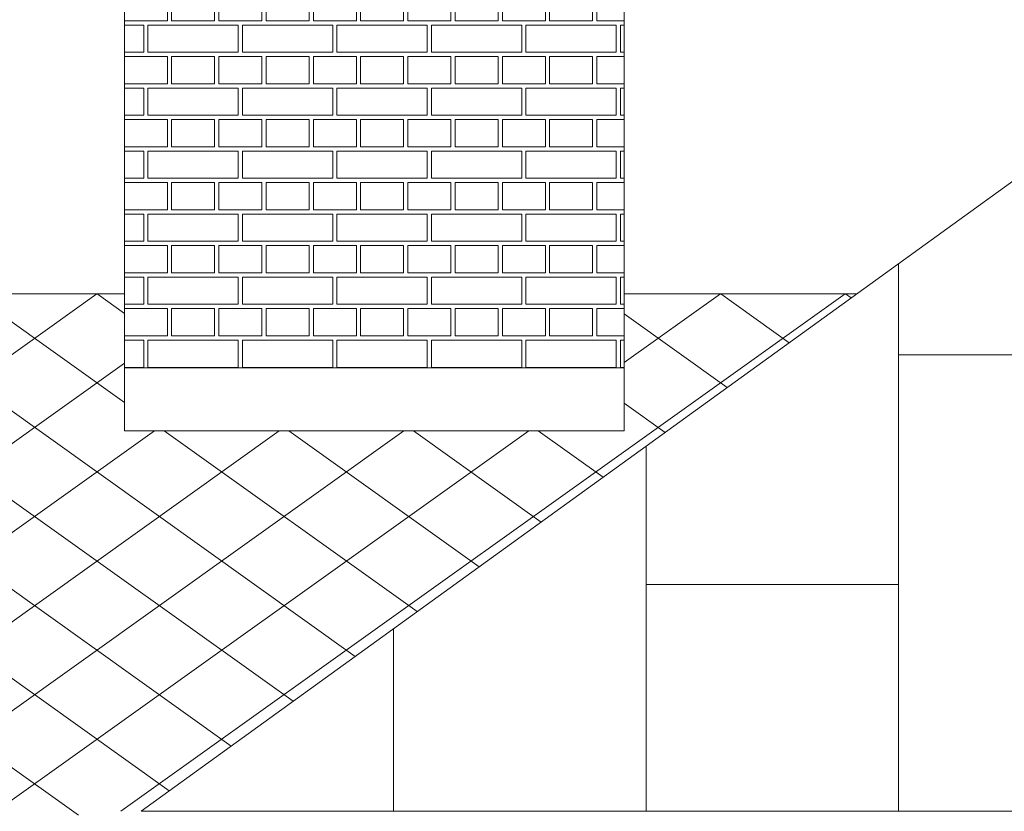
# Model space of a CAD drawing. Extents: x -394022 to -71759, y -12022 to 18278.
# Tile 87 of 91: x -88388 to -86044, y 10869 to 12753. Entities that reach past the tile are written whole.
import ezdxf

# ---------------------------------------------------------------- set-up
doc = ezdxf.new("R2010")
doc.units = 0
doc.header["$MEASUREMENT"] = 0
doc.layers.add('Arch kolorystyka_Nr_Pióra__114', color=7, linetype='Continuous', lineweight=13, true_color=0xf1d696)
doc.layers.add('arch wypelnienia_Nr_Pióra__2', color=7, linetype='Continuous', lineweight=13, true_color=0x7f7f7f)
doc.layers.add('INWENT DACH_Nr_Pióra__21', color=7, linetype='Continuous', lineweight=13)

# ---------------------------------------------------------------- blocks, each defined once
blk = doc.blocks.new('*X12')
at = {"layer": 'Arch kolorystyka_Nr_Pióra__114', "linetype": 'Continuous'}
for p, q in [((-88138.7, 12815.6), (-88138.7, 12750.6)), ((-88036.2, 12815.6), (-88036.2, 12750.6)), ((-88026.2, 12815.6), (-88026.2, 12750.6)), ((-87923.7, 12815.6), (-87923.7, 12750.6)), ((-87913.7, 12815.6), (-87913.7, 12750.6)), ((-87811.2, 12815.6), (-87811.2, 12750.6)), ((-87801.2, 12815.6), (-87801.2, 12750.6)), ((-87698.7, 12815.6), (-87698.7, 12750.6)), ((-87688.7, 12815.6), (-87688.7, 12750.6)), ((-87586.2, 12815.6), (-87586.2, 12750.6)), ((-87576.2, 12815.6), (-87576.2, 12750.6)), ((-87473.7, 12815.6), (-87473.7, 12750.6)), ((-87463.7, 12815.6), (-87463.7, 12750.6)), ((-87361.2, 12815.6), (-87361.2, 12750.6)), ((-87351.2, 12815.6), (-87351.2, 12750.6)), ((-87248.7, 12815.6), (-87248.7, 12750.6)), ((-87238.7, 12815.6), (-87238.7, 12750.6)), ((-87136.2, 12815.6), (-87136.2, 12750.6)), ((-87126.2, 12815.6), (-87126.2, 12750.6)), ((-87023.7, 12815.6), (-87023.7, 12750.6)), ((-87013.7, 12815.6), (-87013.7, 12750.6)), ((-88138.7, 12750.6), (-88036.2, 12750.6)), ((-88092.5, 12740.6), (-88138.7, 12740.6)), ((-88092.5, 12675.6), (-88092.5, 12740.6)), ((-87867.5, 12740.6), (-88082.5, 12740.6)), ((-88082.5, 12675.6), (-88082.5, 12740.6)), ((-88026.2, 12750.6), (-87923.7, 12750.6)), ((-87913.7, 12750.6), (-87811.2, 12750.6)), ((-87867.5, 12675.6), (-87867.5, 12740.6)), ((-87642.5, 12740.6), (-87857.5, 12740.6)), ((-87857.5, 12675.6), (-87857.5, 12740.6)), ((-87801.2, 12750.6), (-87698.7, 12750.6)), ((-87688.7, 12750.6), (-87586.2, 12750.6)), ((-87642.5, 12675.6), (-87642.5, 12740.6)), ((-87417.5, 12740.6), (-87632.5, 12740.6)), ((-87632.5, 12675.6), (-87632.5, 12740.6)), ((-87576.2, 12750.6), (-87473.7, 12750.6)), ((-87463.7, 12750.6), (-87361.2, 12750.6)), ((-87417.5, 12675.6), (-87417.5, 12740.6)), ((-87192.5, 12740.6), (-87407.5, 12740.6)), ((-87407.5, 12675.6), (-87407.5, 12740.6)), ((-87351.2, 12750.6), (-87248.7, 12750.6)), ((-87238.7, 12750.6), (-87136.2, 12750.6)), ((-87192.5, 12675.6), (-87192.5, 12740.6)), ((-86967.5, 12740.6), (-87182.5, 12740.6)), ((-87182.5, 12675.6), (-87182.5, 12740.6)), ((-87126.2, 12750.6), (-87023.7, 12750.6)), ((-87013.7, 12750.6), (-86948.7, 12750.6)), ((-86967.5, 12675.6), (-86967.5, 12740.6)), ((-86948.7, 12740.6), (-86957.5, 12740.6)), ((-86957.5, 12675.6), (-86957.5, 12740.6)), ((-88138.7, 12675.6), (-88092.5, 12675.6)), ((-88138.7, 12665.6), (-88138.7, 12600.6)), ((-88138.7, 12665.6), (-88036.2, 12665.6)), ((-88082.5, 12675.6), (-87867.5, 12675.6)), ((-88036.2, 12665.6), (-88036.2, 12600.6)), ((-88026.2, 12665.6), (-88026.2, 12600.6)), ((-88026.2, 12665.6), (-87923.7, 12665.6)), ((-87923.7, 12665.6), (-87923.7, 12600.6)), ((-87913.7, 12665.6), (-87913.7, 12600.6)), ((-87913.7, 12665.6), (-87811.2, 12665.6)), ((-87857.5, 12675.6), (-87642.5, 12675.6)), ((-87811.2, 12665.6), (-87811.2, 12600.6)), ((-87801.2, 12665.6), (-87801.2, 12600.6)), ((-87801.2, 12665.6), (-87698.7, 12665.6)), ((-87698.7, 12665.6), (-87698.7, 12600.6)), ((-87688.7, 12665.6), (-87688.7, 12600.6)), ((-87688.7, 12665.6), (-87586.2, 12665.6)), ((-87632.5, 12675.6), (-87417.5, 12675.6)), ((-87586.2, 12665.6), (-87586.2, 12600.6)), ((-87576.2, 12665.6), (-87576.2, 12600.6)), ((-87576.2, 12665.6), (-87473.7, 12665.6)), ((-87473.7, 12665.6), (-87473.7, 12600.6)), ((-87463.7, 12665.6), (-87463.7, 12600.6)), ((-87463.7, 12665.6), (-87361.2, 12665.6)), ((-87407.5, 12675.6), (-87192.5, 12675.6)), ((-87361.2, 12665.6), (-87361.2, 12600.6)), ((-87351.2, 12665.6), (-87351.2, 12600.6)), ((-87351.2, 12665.6), (-87248.7, 12665.6)), ((-87248.7, 12665.6), (-87248.7, 12600.6)), ((-87238.7, 12665.6), (-87238.7, 12600.6)), ((-87238.7, 12665.6), (-87136.2, 12665.6)), ((-87182.5, 12675.6), (-86967.5, 12675.6)), ((-87136.2, 12665.6), (-87136.2, 12600.6)), ((-87126.2, 12665.6), (-87126.2, 12600.6)), ((-87126.2, 12665.6), (-87023.7, 12665.6)), ((-87023.7, 12665.6), (-87023.7, 12600.6)), ((-87013.7, 12665.6), (-87013.7, 12600.6)), ((-87013.7, 12665.6), (-86948.7, 12665.6)), ((-86957.5, 12675.6), (-86948.7, 12675.6)), ((-88138.7, 12600.6), (-88036.2, 12600.6)), ((-88092.5, 12590.6), (-88138.7, 12590.6)), ((-88092.5, 12525.6), (-88092.5, 12590.6)), ((-87867.5, 12590.6), (-88082.5, 12590.6)), ((-88082.5, 12525.6), (-88082.5, 12590.6)), ((-88026.2, 12600.6), (-87923.7, 12600.6)), ((-87913.7, 12600.6), (-87811.2, 12600.6)), ((-87867.5, 12525.6), (-87867.5, 12590.6)), ((-87642.5, 12590.6), (-87857.5, 12590.6)), ((-87857.5, 12525.6), (-87857.5, 12590.6)), ((-87801.2, 12600.6), (-87698.7, 12600.6)), ((-87688.7, 12600.6), (-87586.2, 12600.6)), ((-87642.5, 12525.6), (-87642.5, 12590.6)), ((-87417.5, 12590.6), (-87632.5, 12590.6)), ((-87632.5, 12525.6), (-87632.5, 12590.6)), ((-87576.2, 12600.6), (-87473.7, 12600.6)), ((-87463.7, 12600.6), (-87361.2, 12600.6)), ((-87417.5, 12525.6), (-87417.5, 12590.6)), ((-87192.5, 12590.6), (-87407.5, 12590.6)), ((-87407.5, 12525.6), (-87407.5, 12590.6)), ((-87351.2, 12600.6), (-87248.7, 12600.6)), ((-87238.7, 12600.6), (-87136.2, 12600.6)), ((-87192.5, 12525.6), (-87192.5, 12590.6)), ((-86967.5, 12590.6), (-87182.5, 12590.6)), ((-87182.5, 12525.6), (-87182.5, 12590.6)), ((-87126.2, 12600.6), (-87023.7, 12600.6)), ((-87013.7, 12600.6), (-86948.7, 12600.6)), ((-86967.5, 12525.6), (-86967.5, 12590.6)), ((-86948.7, 12590.6), (-86957.5, 12590.6)), ((-86957.5, 12525.6), (-86957.5, 12590.6)), ((-88138.7, 12525.6), (-88092.5, 12525.6)), ((-88082.5, 12525.6), (-87867.5, 12525.6)), ((-87857.5, 12525.6), (-87642.5, 12525.6)), ((-87632.5, 12525.6), (-87417.5, 12525.6)), ((-87407.5, 12525.6), (-87192.5, 12525.6)), ((-87182.5, 12525.6), (-86967.5, 12525.6)), ((-86957.5, 12525.6), (-86948.7, 12525.6)), ((-88138.7, 12515.6), (-88138.7, 12450.6)), ((-88138.7, 12515.6), (-88036.2, 12515.6)), ((-88036.2, 12515.6), (-88036.2, 12450.6)), ((-88026.2, 12515.6), (-88026.2, 12450.6)), ((-88026.2, 12515.6), (-87923.7, 12515.6)), ((-87923.7, 12515.6), (-87923.7, 12450.6)), ((-87913.7, 12515.6), (-87913.7, 12450.6)), ((-87913.7, 12515.6), (-87811.2, 12515.6)), ((-87811.2, 12515.6), (-87811.2, 12450.6)), ((-87801.2, 12515.6), (-87801.2, 12450.6)), ((-87801.2, 12515.6), (-87698.7, 12515.6)), ((-87698.7, 12515.6), (-87698.7, 12450.6)), ((-87688.7, 12515.6), (-87688.7, 12450.6)), ((-87688.7, 12515.6), (-87586.2, 12515.6)), ((-87586.2, 12515.6), (-87586.2, 12450.6)), ((-87576.2, 12515.6), (-87576.2, 12450.6)), ((-87576.2, 12515.6), (-87473.7, 12515.6)), ((-87473.7, 12515.6), (-87473.7, 12450.6)), ((-87463.7, 12515.6), (-87463.7, 12450.6)), ((-87463.7, 12515.6), (-87361.2, 12515.6)), ((-87361.2, 12515.6), (-87361.2, 12450.6)), ((-87351.2, 12515.6), (-87351.2, 12450.6)), ((-87351.2, 12515.6), (-87248.7, 12515.6)), ((-87248.7, 12515.6), (-87248.7, 12450.6)), ((-87238.7, 12515.6), (-87238.7, 12450.6)), ((-87238.7, 12515.6), (-87136.2, 12515.6)), ((-87136.2, 12515.6), (-87136.2, 12450.6)), ((-87126.2, 12515.6), (-87126.2, 12450.6)), ((-87126.2, 12515.6), (-87023.7, 12515.6)), ((-87023.7, 12515.6), (-87023.7, 12450.6)), ((-87013.7, 12515.6), (-87013.7, 12450.6)), ((-87013.7, 12515.6), (-86948.7, 12515.6)), ((-88138.7, 12450.6), (-88036.2, 12450.6)), ((-88026.2, 12450.6), (-87923.7, 12450.6)), ((-87913.7, 12450.6), (-87811.2, 12450.6)), ((-87801.2, 12450.6), (-87698.7, 12450.6)), ((-87688.7, 12450.6), (-87586.2, 12450.6)), ((-87576.2, 12450.6), (-87473.7, 12450.6)), ((-87463.7, 12450.6), (-87361.2, 12450.6)), ((-87351.2, 12450.6), (-87248.7, 12450.6)), ((-87238.7, 12450.6), (-87136.2, 12450.6)), ((-87126.2, 12450.6), (-87023.7, 12450.6)), ((-87013.7, 12450.6), (-86948.7, 12450.6)), ((-88092.5, 12440.6), (-88138.7, 12440.6)), ((-88092.5, 12375.6), (-88092.5, 12440.6)), ((-87867.5, 12440.6), (-88082.5, 12440.6)), ((-88082.5, 12375.6), (-88082.5, 12440.6)), ((-87867.5, 12375.6), (-87867.5, 12440.6)), ((-87642.5, 12440.6), (-87857.5, 12440.6)), ((-87857.5, 12375.6), (-87857.5, 12440.6)), ((-87642.5, 12375.6), (-87642.5, 12440.6)), ((-87417.5, 12440.6), (-87632.5, 12440.6)), ((-87632.5, 12375.6), (-87632.5, 12440.6)), ((-87417.5, 12375.6), (-87417.5, 12440.6)), ((-87192.5, 12440.6), (-87407.5, 12440.6)), ((-87407.5, 12375.6), (-87407.5, 12440.6)), ((-87192.5, 12375.6), (-87192.5, 12440.6)), ((-86967.5, 12440.6), (-87182.5, 12440.6)), ((-87182.5, 12375.6), (-87182.5, 12440.6)), ((-86967.5, 12375.6), (-86967.5, 12440.6)), ((-86948.7, 12440.6), (-86957.5, 12440.6)), ((-86957.5, 12375.6), (-86957.5, 12440.6)), ((-88138.7, 12375.6), (-88092.5, 12375.6)), ((-88138.7, 12365.6), (-88138.7, 12300.6)), ((-88138.7, 12365.6), (-88036.2, 12365.6)), ((-88082.5, 12375.6), (-87867.5, 12375.6)), ((-88036.2, 12365.6), (-88036.2, 12300.6)), ((-88026.2, 12365.6), (-88026.2, 12300.6)), ((-88026.2, 12365.6), (-87923.7, 12365.6)), ((-87923.7, 12365.6), (-87923.7, 12300.6)), ((-87913.7, 12365.6), (-87913.7, 12300.6)), ((-87913.7, 12365.6), (-87811.2, 12365.6)), ((-87857.5, 12375.6), (-87642.5, 12375.6)), ((-87811.2, 12365.6), (-87811.2, 12300.6)), ((-87801.2, 12365.6), (-87801.2, 12300.6)), ((-87801.2, 12365.6), (-87698.7, 12365.6)), ((-87698.7, 12365.6), (-87698.7, 12300.6)), ((-87688.7, 12365.6), (-87688.7, 12300.6)), ((-87688.7, 12365.6), (-87586.2, 12365.6)), ((-87632.5, 12375.6), (-87417.5, 12375.6)), ((-87586.2, 12365.6), (-87586.2, 12300.6)), ((-87576.2, 12365.6), (-87576.2, 12300.6)), ((-87576.2, 12365.6), (-87473.7, 12365.6)), ((-87473.7, 12365.6), (-87473.7, 12300.6)), ((-87463.7, 12365.6), (-87463.7, 12300.6)), ((-87463.7, 12365.6), (-87361.2, 12365.6)), ((-87407.5, 12375.6), (-87192.5, 12375.6)), ((-87361.2, 12365.6), (-87361.2, 12300.6)), ((-87351.2, 12365.6), (-87351.2, 12300.6)), ((-87351.2, 12365.6), (-87248.7, 12365.6)), ((-87248.7, 12365.6), (-87248.7, 12300.6)), ((-87238.7, 12365.6), (-87238.7, 12300.6)), ((-87238.7, 12365.6), (-87136.2, 12365.6)), ((-87182.5, 12375.6), (-86967.5, 12375.6)), ((-87136.2, 12365.6), (-87136.2, 12300.6)), ((-87126.2, 12365.6), (-87126.2, 12300.6)), ((-87126.2, 12365.6), (-87023.7, 12365.6)), ((-87023.7, 12365.6), (-87023.7, 12300.6)), ((-87013.7, 12365.6), (-87013.7, 12300.6)), ((-87013.7, 12365.6), (-86948.7, 12365.6)), ((-86957.5, 12375.6), (-86948.7, 12375.6)), ((-88138.7, 12300.6), (-88036.2, 12300.6)), ((-88092.5, 12290.6), (-88138.7, 12290.6)), ((-88092.5, 12225.6), (-88092.5, 12290.6)), ((-87867.5, 12290.6), (-88082.5, 12290.6)), ((-88082.5, 12225.6), (-88082.5, 12290.6)), ((-88026.2, 12300.6), (-87923.7, 12300.6)), ((-87913.7, 12300.6), (-87811.2, 12300.6)), ((-87867.5, 12225.6), (-87867.5, 12290.6)), ((-87642.5, 12290.6), (-87857.5, 12290.6)), ((-87857.5, 12225.6), (-87857.5, 12290.6)), ((-87801.2, 12300.6), (-87698.7, 12300.6)), ((-87688.7, 12300.6), (-87586.2, 12300.6)), ((-87642.5, 12225.6), (-87642.5, 12290.6)), ((-87417.5, 12290.6), (-87632.5, 12290.6)), ((-87632.5, 12225.6), (-87632.5, 12290.6)), ((-87576.2, 12300.6), (-87473.7, 12300.6)), ((-87463.7, 12300.6), (-87361.2, 12300.6)), ((-87417.5, 12225.6), (-87417.5, 12290.6)), ((-87192.5, 12290.6), (-87407.5, 12290.6)), ((-87407.5, 12225.6), (-87407.5, 12290.6)), ((-87351.2, 12300.6), (-87248.7, 12300.6)), ((-87238.7, 12300.6), (-87136.2, 12300.6)), ((-87192.5, 12225.6), (-87192.5, 12290.6)), ((-86967.5, 12290.6), (-87182.5, 12290.6)), ((-87182.5, 12225.6), (-87182.5, 12290.6)), ((-87126.2, 12300.6), (-87023.7, 12300.6)), ((-87013.7, 12300.6), (-86948.7, 12300.6)), ((-86967.5, 12225.6), (-86967.5, 12290.6)), ((-86948.7, 12290.6), (-86957.5, 12290.6)), ((-86957.5, 12225.6), (-86957.5, 12290.6)), ((-88138.7, 12225.6), (-88092.5, 12225.6)), ((-88138.7, 12215.6), (-88138.7, 12150.6)), ((-88138.7, 12215.6), (-88036.2, 12215.6)), ((-88082.5, 12225.6), (-87867.5, 12225.6)), ((-88036.2, 12215.6), (-88036.2, 12150.6)), ((-88026.2, 12215.6), (-88026.2, 12150.6)), ((-88026.2, 12215.6), (-87923.7, 12215.6)), ((-87923.7, 12215.6), (-87923.7, 12150.6)), ((-87913.7, 12215.6), (-87913.7, 12150.6)), ((-87913.7, 12215.6), (-87811.2, 12215.6)), ((-87857.5, 12225.6), (-87642.5, 12225.6)), ((-87811.2, 12215.6), (-87811.2, 12150.6)), ((-87801.2, 12215.6), (-87801.2, 12150.6)), ((-87801.2, 12215.6), (-87698.7, 12215.6)), ((-87698.7, 12215.6), (-87698.7, 12150.6)), ((-87688.7, 12215.6), (-87688.7, 12150.6)), ((-87688.7, 12215.6), (-87586.2, 12215.6)), ((-87632.5, 12225.6), (-87417.5, 12225.6)), ((-87586.2, 12215.6), (-87586.2, 12150.6)), ((-87576.2, 12215.6), (-87576.2, 12150.6)), ((-87576.2, 12215.6), (-87473.7, 12215.6)), ((-87473.7, 12215.6), (-87473.7, 12150.6)), ((-87463.7, 12215.6), (-87463.7, 12150.6)), ((-87463.7, 12215.6), (-87361.2, 12215.6)), ((-87407.5, 12225.6), (-87192.5, 12225.6)), ((-87361.2, 12215.6), (-87361.2, 12150.6)), ((-87351.2, 12215.6), (-87351.2, 12150.6)), ((-87351.2, 12215.6), (-87248.7, 12215.6)), ((-87248.7, 12215.6), (-87248.7, 12150.6)), ((-87238.7, 12215.6), (-87238.7, 12150.6)), ((-87238.7, 12215.6), (-87136.2, 12215.6)), ((-87182.5, 12225.6), (-86967.5, 12225.6)), ((-87136.2, 12215.6), (-87136.2, 12150.6)), ((-87126.2, 12215.6), (-87126.2, 12150.6)), ((-87126.2, 12215.6), (-87023.7, 12215.6)), ((-87023.7, 12215.6), (-87023.7, 12150.6)), ((-87013.7, 12215.6), (-87013.7, 12150.6)), ((-87013.7, 12215.6), (-86948.7, 12215.6)), ((-86957.5, 12225.6), (-86948.7, 12225.6)), ((-88138.7, 12150.6), (-88036.2, 12150.6)), ((-88026.2, 12150.6), (-87923.7, 12150.6)), ((-87913.7, 12150.6), (-87811.2, 12150.6)), ((-87801.2, 12150.6), (-87698.7, 12150.6)), ((-87688.7, 12150.6), (-87586.2, 12150.6)), ((-87576.2, 12150.6), (-87473.7, 12150.6)), ((-87463.7, 12150.6), (-87361.2, 12150.6)), ((-87351.2, 12150.6), (-87248.7, 12150.6)), ((-87238.7, 12150.6), (-87136.2, 12150.6)), ((-87126.2, 12150.6), (-87023.7, 12150.6)), ((-87013.7, 12150.6), (-86948.7, 12150.6)), ((-88092.5, 12140.6), (-88138.7, 12140.6)), ((-88092.5, 12075.6), (-88092.5, 12140.6)), ((-87867.5, 12140.6), (-88082.5, 12140.6)), ((-88082.5, 12075.6), (-88082.5, 12140.6)), ((-87867.5, 12075.6), (-87867.5, 12140.6)), ((-87642.5, 12140.6), (-87857.5, 12140.6)), ((-87857.5, 12075.6), (-87857.5, 12140.6)), ((-87642.5, 12075.6), (-87642.5, 12140.6)), ((-87417.5, 12140.6), (-87632.5, 12140.6)), ((-87632.5, 12075.6), (-87632.5, 12140.6)), ((-87417.5, 12075.6), (-87417.5, 12140.6)), ((-87192.5, 12140.6), (-87407.5, 12140.6)), ((-87407.5, 12075.6), (-87407.5, 12140.6)), ((-87192.5, 12075.6), (-87192.5, 12140.6)), ((-86967.5, 12140.6), (-87182.5, 12140.6)), ((-87182.5, 12075.6), (-87182.5, 12140.6)), ((-86967.5, 12075.6), (-86967.5, 12140.6)), ((-86948.7, 12140.6), (-86957.5, 12140.6)), ((-86957.5, 12075.6), (-86957.5, 12140.6)), ((-88138.7, 12075.6), (-88092.5, 12075.6)), ((-88082.5, 12075.6), (-87867.5, 12075.6)), ((-87857.5, 12075.6), (-87642.5, 12075.6)), ((-87632.5, 12075.6), (-87417.5, 12075.6)), ((-87407.5, 12075.6), (-87192.5, 12075.6)), ((-87182.5, 12075.6), (-86967.5, 12075.6)), ((-86957.5, 12075.6), (-86948.7, 12075.6)), ((-88138.7, 12065.6), (-88138.7, 12000.6)), ((-88138.7, 12065.6), (-88036.2, 12065.6)), ((-88036.2, 12065.6), (-88036.2, 12000.6)), ((-88026.2, 12065.6), (-88026.2, 12000.6)), ((-88026.2, 12065.6), (-87923.7, 12065.6)), ((-87923.7, 12065.6), (-87923.7, 12000.6)), ((-87913.7, 12065.6), (-87913.7, 12000.6)), ((-87913.7, 12065.6), (-87811.2, 12065.6)), ((-87811.2, 12065.6), (-87811.2, 12000.6)), ((-87801.2, 12065.6), (-87801.2, 12000.6)), ((-87801.2, 12065.6), (-87698.7, 12065.6)), ((-87698.7, 12065.6), (-87698.7, 12000.6)), ((-87688.7, 12065.6), (-87688.7, 12000.6)), ((-87688.7, 12065.6), (-87586.2, 12065.6)), ((-87586.2, 12065.6), (-87586.2, 12000.6)), ((-87576.2, 12065.6), (-87576.2, 12000.6)), ((-87576.2, 12065.6), (-87473.7, 12065.6)), ((-87473.7, 12065.6), (-87473.7, 12000.6)), ((-87463.7, 12065.6), (-87463.7, 12000.6)), ((-87463.7, 12065.6), (-87361.2, 12065.6)), ((-87361.2, 12065.6), (-87361.2, 12000.6)), ((-87351.2, 12065.6), (-87351.2, 12000.6)), ((-87351.2, 12065.6), (-87248.7, 12065.6)), ((-87248.7, 12065.6), (-87248.7, 12000.6)), ((-87238.7, 12065.6), (-87238.7, 12000.6)), ((-87238.7, 12065.6), (-87136.2, 12065.6)), ((-87136.2, 12065.6), (-87136.2, 12000.6)), ((-87126.2, 12065.6), (-87126.2, 12000.6)), ((-87126.2, 12065.6), (-87023.7, 12065.6)), ((-87023.7, 12065.6), (-87023.7, 12000.6)), ((-87013.7, 12065.6), (-87013.7, 12000.6)), ((-87013.7, 12065.6), (-86948.7, 12065.6)), ((-88138.7, 12000.6), (-88036.2, 12000.6)), ((-88092.5, 11990.6), (-88138.7, 11990.6)), ((-88092.5, 11925.6), (-88092.5, 11990.6)), ((-87867.5, 11990.6), (-88082.5, 11990.6)), ((-88082.5, 11925.6), (-88082.5, 11990.6)), ((-88026.2, 12000.6), (-87923.7, 12000.6)), ((-87913.7, 12000.6), (-87811.2, 12000.6)), ((-87867.5, 11925.6), (-87867.5, 11990.6)), ((-87642.5, 11990.6), (-87857.5, 11990.6)), ((-87857.5, 11925.6), (-87857.5, 11990.6)), ((-87801.2, 12000.6), (-87698.7, 12000.6)), ((-87688.7, 12000.6), (-87586.2, 12000.6)), ((-87642.5, 11925.6), (-87642.5, 11990.6)), ((-87417.5, 11990.6), (-87632.5, 11990.6)), ((-87632.5, 11925.6), (-87632.5, 11990.6)), ((-87576.2, 12000.6), (-87473.7, 12000.6)), ((-87463.7, 12000.6), (-87361.2, 12000.6)), ((-87417.5, 11925.6), (-87417.5, 11990.6)), ((-87192.5, 11990.6), (-87407.5, 11990.6)), ((-87407.5, 11925.6), (-87407.5, 11990.6)), ((-87351.2, 12000.6), (-87248.7, 12000.6)), ((-87238.7, 12000.6), (-87136.2, 12000.6)), ((-87192.5, 11925.6), (-87192.5, 11990.6)), ((-86967.5, 11990.6), (-87182.5, 11990.6)), ((-87182.5, 11925.6), (-87182.5, 11990.6)), ((-87126.2, 12000.6), (-87023.7, 12000.6)), ((-87013.7, 12000.6), (-86948.7, 12000.6)), ((-86967.5, 11925.6), (-86967.5, 11990.6)), ((-86948.7, 11990.6), (-86957.5, 11990.6)), ((-86957.5, 11925.6), (-86957.5, 11990.6)), ((-88138.7, 11925.6), (-88092.5, 11925.6)), ((-88082.5, 11925.6), (-87867.5, 11925.6)), ((-87857.5, 11925.6), (-87642.5, 11925.6)), ((-87632.5, 11925.6), (-87417.5, 11925.6)), ((-87407.5, 11925.6), (-87192.5, 11925.6)), ((-87182.5, 11925.6), (-86967.5, 11925.6)), ((-86957.5, 11925.6), (-86948.7, 11925.6))]:
    blk.add_line(p, q, dxfattribs=at)
blk = doc.blocks.new('Wypełnienie_6')
at = {"layer": 'Arch kolorystyka_Nr_Pióra__114', "linetype": 'Continuous'}
blk.add_blockref('*X12', (0, 0), dxfattribs=at)

msp = doc.modelspace()

# ---------------------------------------------------------------- hatches: boundary and pattern name
at = {"layer": 'arch wypelnienia_Nr_Pióra__2', "linetype": 'Continuous'}
h = msp.add_hatch(dxfattribs=at)
h.set_pattern_fill('Concrete_Block', color=256, style=0, pattern_type=2)
h.set_pattern_definition([(35.5377, (-95628.74, 12100.65), (-148.4924, 106.066), []), (144.4623, (-95628.74, 12100.65), (148.4924, 106.066), [])])
h.paths.add_polyline_path([(-106568.7, 12100.6), (-106568.7, 11203.2), (-106263.7, 11508.2), (-105373.7, 10618.2), (-105373.7, 10594.7), (-105223.7, 10594.7, -0.411875), (-105298.7, 10520.3), (-105373.7, 10520.3), (-105373.7, 10408.2), (-105508.7, 10408.2), (-105508.7, 9324.8), (-104758.7, 8894.3), (-104758.7, 10408.2), (-104893.7, 10408.2), (-104893.7, 10520.3), (-104968.7, 10520.3, -0.411875), (-105043.7, 10594.7), (-104893.7, 10594.7), (-104893.7, 10595.3), (-104893.7, 10618.2), (-104003.7, 11508.2), (-103113.7, 10618.2), (-103113.7, 10595.3), (-102963.7, 10595.3, -0.414214), (-103038.7, 10520.3), (-103113.7, 10520.3), (-103113.7, 10408.2), (-103248.7, 10408.2), (-103248.7, 8813.2), (-104617.4, 8813.2), (-104608.7, 8808.2), (-99138.7, 8808.2), (-99138.7, 8778.2), (-99168.7, 8778.2), (-99168.7, 8708.2), (-99268.7, 8708.2), (-99268.7, 8588.2), (-99368.7, 8588.2), (-99368.7, 8488.2), (-99468.7, 8488.2), (-99468.7, 7957.6), (-88298.7, 7957.6), (-88298.7, 7993.2), (-88318.7, 7993.2), (-88318.7, 8023.2), (-88338.7, 8023.2), (-88338.7, 8053.2), (-88358.7, 8053.2), (-88358.7, 8075), (-88367.1, 8075), (-88367.1, 8145.4), (-87898.7, 8765), (-87898.7, 10653.2), (-88098.7, 10653.2), (-88098.7, 10793.4), (-88173.7, 10793.4, -0.406237), (-88248.7, 10868.4), (-88098.7, 10869), (-86394.4, 12100.6), (-86948.7, 12100.6), (-86948.7, 11774.4), (-88138.7, 11774.4), (-88138.7, 12100.6), (-92528.7, 12100.6), (-92528.7, 12000.6), (-93328.7, 12000.6), (-93328.7, 12100.6), (-95628.7, 12100.6), (-95628.7, 11013.2), (-95133.7, 11508.2), (-94243.7, 10618.2), (-94243.7, 10594.7), (-94093.7, 10595.3, -0.414214), (-94168.7, 10520.3), (-94243.7, 10520.3), (-94243.7, 10408.2), (-94378.7, 10408.2), (-94378.7, 8813.2), (-95888.7, 8813.2), (-95888.7, 10408.2), (-96023.7, 10408.2), (-96023.7, 10520.3), (-96098.7, 10520.3, -0.411875), (-96173.7, 10594.7), (-96023.7, 10594.7), (-96023.7, 10595.3), (-96023.7, 10618.2), (-95703.8, 10938.1), (-96268.7, 10938.1), (-96268.7, 12100.6)], flags=0)
h.paths.add_polyline_path([(-91658.7, 10520.3, -0.411875), (-91733.7, 10594.7), (-91583.7, 10594.7), (-91583.7, 10618.2), (-90693.7, 11508.2), (-89803.7, 10618.2), (-89803.7, 10594.7), (-89653.7, 10594.7, -0.411875), (-89728.7, 10520.3), (-89803.7, 10520.3), (-89803.7, 10408.2), (-89938.7, 10408.2), (-89938.7, 8813.2), (-90088.7, 8813.2), (-91298.7, 8813.2), (-91448.7, 8813.2), (-91448.7, 10408.2), (-91583.7, 10408.2), (-91583.7, 10520.3)], flags=0)
h.paths.add_polyline_path([(-93948.7, 10520.3, -0.411875), (-94023.7, 10594.7), (-93873.7, 10594.7), (-93873.7, 10618.2), (-92983.7, 11508.2), (-92093.7, 10618.2), (-92093.7, 10594.7), (-91943.7, 10594.7, -0.411875), (-92018.7, 10520.3), (-92093.7, 10520.3), (-92093.7, 10408.2), (-92228.7, 10408.2), (-92228.7, 8813.2), (-92378.7, 8813.2), (-93588.7, 8813.2), (-93738.7, 8813.2), (-93738.7, 10408.2), (-93873.7, 10408.2), (-93873.7, 10520.3)], flags=0)
h.paths.add_polyline_path([(-98743.7, 10594.7), (-98593.7, 10594.7), (-98593.7, 10595.3), (-98593.7, 10618.2), (-97703.7, 11508.2), (-96813.7, 10618.2), (-96813.7, 10595.3), (-96663.7, 10595.3, -0.414214), (-96738.7, 10520.3), (-96813.7, 10520.3), (-96813.7, 10408.2), (-96948.7, 10408.2), (-96948.7, 8813.2), (-98458.7, 8813.2), (-98458.7, 10408.2), (-98593.7, 10408.2), (-98593.7, 10520.3), (-98668.7, 10520.3, -0.411875)], flags=0)
h.paths.add_polyline_path([(-102778.7, 10520.3, -0.411875), (-102853.7, 10594.7), (-102703.7, 10594.7), (-102703.7, 10595.3), (-102703.7, 10618.2), (-101813.7, 11508.2), (-100923.7, 10618.2), (-100923.7, 10595.3), (-100773.7, 10595.3, -0.414214), (-100848.7, 10520.3), (-100923.7, 10520.3), (-100923.7, 10408.2), (-101058.7, 10408.2), (-101058.7, 8813.2), (-102568.7, 8813.2), (-102568.7, 10408.2), (-102703.7, 10408.2), (-102703.7, 10520.3)], flags=0)

# ---------------------------------------------------------------- linework, layer by layer
for p, q in [((-86295.1, 12172.4), (-86295.1, 10869)), ((-85693.9, 11955.1), (-86295.1, 11955.1)), ((-86896.3, 11737.9), (-86896.3, 10869)), ((-86295.1, 11409), (-86896.3, 11409)), ((-87497.5, 11303.4), (-87497.5, 10869))]:
    msp.add_line(p, q, dxfattribs=at)
at = {"layer": 'INWENT DACH_Nr_Pióra__21', "linetype": 'Continuous'}
for p, q in [((-80583.7, 16299.8), (-88098.7, 10869)), ((-88138.7, 14100.6), (-88138.7, 11774.4)), ((-86948.7, 11774.4), (-86948.7, 14100.6)), ((-92528.7, 12100.6), (-88138.7, 12100.6)), ((-86948.7, 12100.6), (-86394.4, 12100.6)), ((-88138.7, 11924.4), (-86948.7, 11924.4)), ((-88138.7, 11774.4), (-86948.7, 11774.4)), ((-88098.7, 10869), (-73068.7, 10869))]:
    msp.add_line(p, q, dxfattribs=at)

# ---------------------------------------------------------------- block references
at = {"layer": 'Arch kolorystyka_Nr_Pióra__114', "linetype": 'Continuous'}
msp.add_blockref('Wypełnienie_6', (0, 0), dxfattribs=at)

doc.saveas('drawing.dxf')
